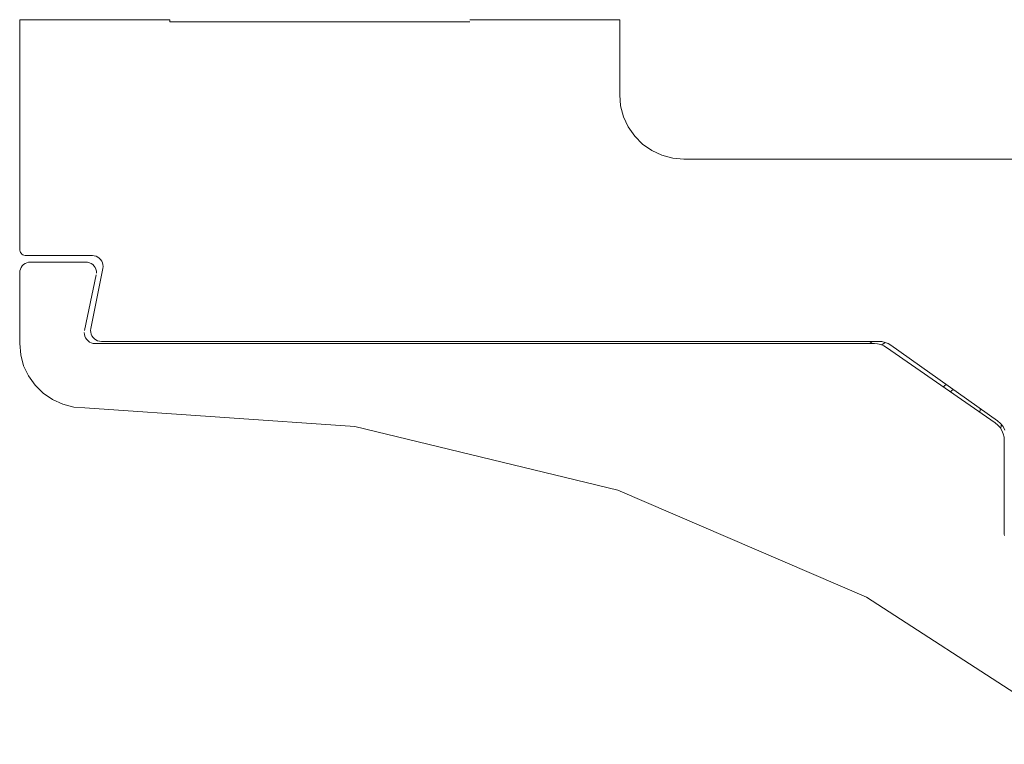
# Paper-space layout 'AD-02 DETAL MONTAŻU DRZWI' of a CAD drawing. Header units: millimetres. Extents: x 0 to 594, y 0 to 550.
# Tile 89 of 99: x 261.53 to 270.72, y 470.51 to 477.26. Entities that reach past the tile are written whole.
import ezdxf
from ezdxf.xclip import XClip

# ---------------------------------------------------------------- set-up
doc = ezdxf.new("R2010")
doc.units = ezdxf.units.MM
doc.header["$MEASUREMENT"] = 0
doc.header["$XCLIPFRAME"] = 0
doc.layers.add('A_stolarka_Nr_pióra__1', color=7, linetype='Continuous', lineweight=20)

# ---------------------------------------------------------------- blocks, each defined once
blk = doc.blocks.new('Rysunek_1_1', base_point=(-46422.7975, -26825.2581))
at = {"layer": 'A_stolarka_Nr_pióra__1', "color": 7, "linetype": 'Continuous', "lineweight": 20, "ltscale": 0.2}
for p, q in [((261.5318, 477.2649), (261.5318, 475.1249)), ((262.9318, 477.2649), (261.5318, 477.2649)), ((262.9318, 477.2449), (262.9318, 477.2649)), ((265.7318, 477.2449), (262.9318, 477.2449)), ((265.7318, 477.2649), (267.1318, 477.2649)), ((267.1318, 477.2649), (267.1318, 476.5649)), ((267.1409, 476.4607), (267.1318, 476.5649)), ((267.168, 476.3597), (267.1409, 476.4607)), ((267.2122, 476.2649), (267.168, 476.3597)), ((267.2722, 476.1793), (267.2122, 476.2649)), ((267.3461, 476.1053), (267.2722, 476.1793)), ((267.4318, 476.0453), (267.3461, 476.1053)), ((267.5266, 476.0011), (267.4318, 476.0453)), ((267.6276, 475.974), (267.5266, 476.0011)), ((267.7318, 475.9649), (267.6276, 475.974)), ((274.3318, 475.9649), (267.7318, 475.9649)), ((261.5327, 475.1145), (261.5318, 475.1249)), ((261.5354, 475.1044), (261.5327, 475.1145)), ((261.5398, 475.0949), (261.5354, 475.1044)), ((261.5458, 475.0864), (261.5398, 475.0949)), ((261.5532, 475.079), (261.5458, 475.0864)), ((261.5618, 475.073), (261.5532, 475.079)), ((261.5713, 475.0685), (261.5618, 475.073)), ((261.5814, 475.0658), (261.5713, 475.0685)), ((261.5918, 475.0649), (261.5814, 475.0658)), ((262.2098, 475.0649), (261.5918, 475.0649)), ((262.2098, 475.0649), (262.2274, 475.0634)), ((262.2274, 475.0634), (262.2444, 475.0587)), ((262.2444, 475.0587), (262.2604, 475.0512)), ((262.2604, 475.0512), (262.2748, 475.0409)), ((262.2748, 475.0409), (262.2871, 475.0283)), ((261.5378, 474.9391), (261.5452, 474.9549)), ((261.5452, 474.9549), (261.5552, 474.9692)), ((261.5552, 474.9692), (261.5675, 474.9815)), ((261.5675, 474.9815), (261.5818, 474.9915)), ((261.5818, 474.9915), (261.5976, 474.9989)), ((261.5976, 474.9989), (261.6144, 475.0034)), ((261.6144, 475.0034), (261.6318, 475.0049)), ((262.1485, 475.0049), (261.6318, 475.0049)), ((262.1485, 475.0049), (262.1662, 475.0033)), ((262.1662, 475.0033), (262.1834, 474.9987)), ((262.1834, 474.9987), (262.1994, 474.991)), ((262.1957, 474.3845), (262.3079, 474.9453)), ((262.1994, 474.991), (262.2138, 474.9807)), ((262.2138, 474.9807), (262.2262, 474.9679)), ((262.2262, 474.9679), (262.2361, 474.9532)), ((262.2361, 474.9532), (262.2433, 474.9369)), ((262.2871, 475.0283), (262.2971, 475.0137)), ((262.2971, 475.0137), (262.3043, 474.9976)), ((262.3043, 474.9976), (262.3086, 474.9805)), ((262.3098, 474.9629), (262.3079, 474.9453)), ((262.3086, 474.9805), (262.3098, 474.9629)), ((261.5318, 474.9049), (261.5333, 474.9223)), ((261.5318, 474.9049), (261.5318, 474.2449)), ((261.5333, 474.9223), (261.5378, 474.9391)), ((262.1372, 474.3655), (262.2464, 474.8843)), ((262.2433, 474.9369), (262.2474, 474.9197)), ((262.2474, 474.9197), (262.2485, 474.902)), ((262.1361, 474.3302), (262.1351, 474.3479)), ((262.1403, 474.3129), (262.1361, 474.3302)), ((262.1474, 474.2966), (262.1403, 474.3129)), ((262.1574, 474.2819), (262.1474, 474.2966)), ((262.1938, 474.367), (262.1957, 474.3845)), ((262.195, 474.3494), (262.1938, 474.367)), ((262.1993, 474.3322), (262.195, 474.3494)), ((262.2065, 474.3161), (262.1993, 474.3322)), ((262.2164, 474.3015), (262.2065, 474.3161)), ((262.2288, 474.2889), (262.2164, 474.3015)), ((261.5411, 474.1397), (261.5318, 474.2449)), ((262.1697, 474.2692), (262.1574, 474.2819)), ((262.1842, 474.2588), (262.1697, 474.2692)), ((262.2002, 474.2512), (262.1842, 474.2588)), ((262.2173, 474.2465), (262.2002, 474.2512)), ((262.235, 474.2449), (262.2173, 474.2465)), ((262.2432, 474.2787), (262.2288, 474.2889)), ((262.235, 474.2449), (269.5091, 474.2449)), ((262.2591, 474.2711), (262.2432, 474.2787)), ((262.2762, 474.2665), (262.2591, 474.2711)), ((262.2938, 474.2649), (262.2762, 474.2665)), ((262.2938, 474.2649), (269.5482, 474.2649)), ((269.4638, 474.2449), (269.4924, 474.2649)), ((269.5091, 474.2449), (269.5393, 474.2426)), ((269.5393, 474.2426), (269.5689, 474.2358)), ((269.5482, 474.2649), (269.5788, 474.2626)), ((269.5689, 474.2358), (269.5971, 474.2245)), ((269.5783, 474.2326), (269.6103, 474.255)), ((269.5788, 474.2626), (269.6088, 474.2555)), ((269.5971, 474.2245), (269.6233, 474.2091)), ((269.6088, 474.2555), (269.6373, 474.244)), ((269.6233, 474.2091), (270.636, 473.5046)), ((269.6373, 474.244), (269.6637, 474.2282)), ((269.6637, 474.2282), (270.6574, 473.5247)), ((261.5687, 474.0378), (261.5411, 474.1397)), ((261.6137, 473.9423), (261.5687, 474.0378)), ((261.6748, 473.8561), (261.6137, 473.9423)), ((261.7501, 473.782), (261.6748, 473.8561)), ((270.151, 473.842), (270.1802, 473.8625)), ((261.8372, 473.7222), (261.7501, 473.782)), ((270.2173, 473.7959), (270.2459, 473.816)), ((261.9334, 473.6787), (261.8372, 473.7222)), ((262.0357, 473.6527), (261.9334, 473.6787)), ((262.1411, 473.645), (262.0357, 473.6527)), ((262.1411, 473.645), (264.6607, 473.4713)), ((270.4933, 473.6038), (270.4947, 473.6121)), ((270.4947, 473.6121), (270.4961, 473.6204)), ((270.4961, 473.6204), (270.4974, 473.6287)), ((270.4974, 473.6287), (270.4989, 473.6369)), ((264.6607, 473.4713), (267.1155, 472.8773)), ((270.636, 473.5046), (270.6608, 473.4842)), ((270.6574, 473.5247), (270.6862, 473.4998)), ((270.6608, 473.4842), (270.682, 473.4602)), ((270.6862, 473.4998), (270.7099, 473.4699)), ((270.6908, 473.4595), (270.692, 473.4699)), ((270.692, 473.4699), (270.6933, 473.4802)), ((270.6933, 473.4802), (270.6945, 473.4906)), ((270.7099, 473.4699), (270.7274, 473.436)), ((270.682, 473.4602), (270.699, 473.433)), ((270.6897, 473.4491), (270.6908, 473.4595)), ((270.699, 473.433), (270.7116, 473.4035)), ((270.7116, 473.4035), (270.7192, 473.3724)), ((270.7192, 473.3724), (270.7218, 473.3404)), ((270.7218, 472.4674), (270.7218, 473.3404)), ((267.1155, 472.8773), (269.4359, 471.8799)), ((270.7221, 472.456), (270.7218, 472.4674)), ((269.4359, 471.8799), (271.556, 470.5072))]:
    blk.add_line(p, q, dxfattribs=at)

psp = doc.layouts.new('AD-02 DETAL MONTAŻU DRZWI')

# ---------------------------------------------------------------- block references
at = {"color": 37, "linetype": 'Continuous', "lineweight": 5, "true_color": 0x656532}
ref = psp.add_blockref('Rysunek_1_1', (-46422.7975, -26825.2581), dxfattribs=at)
XClip(ref).set_block_clipping_path([(39.90003743, 274.842170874), (528.4304887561, 524.007291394)])

doc.saveas('drawing.dxf')
